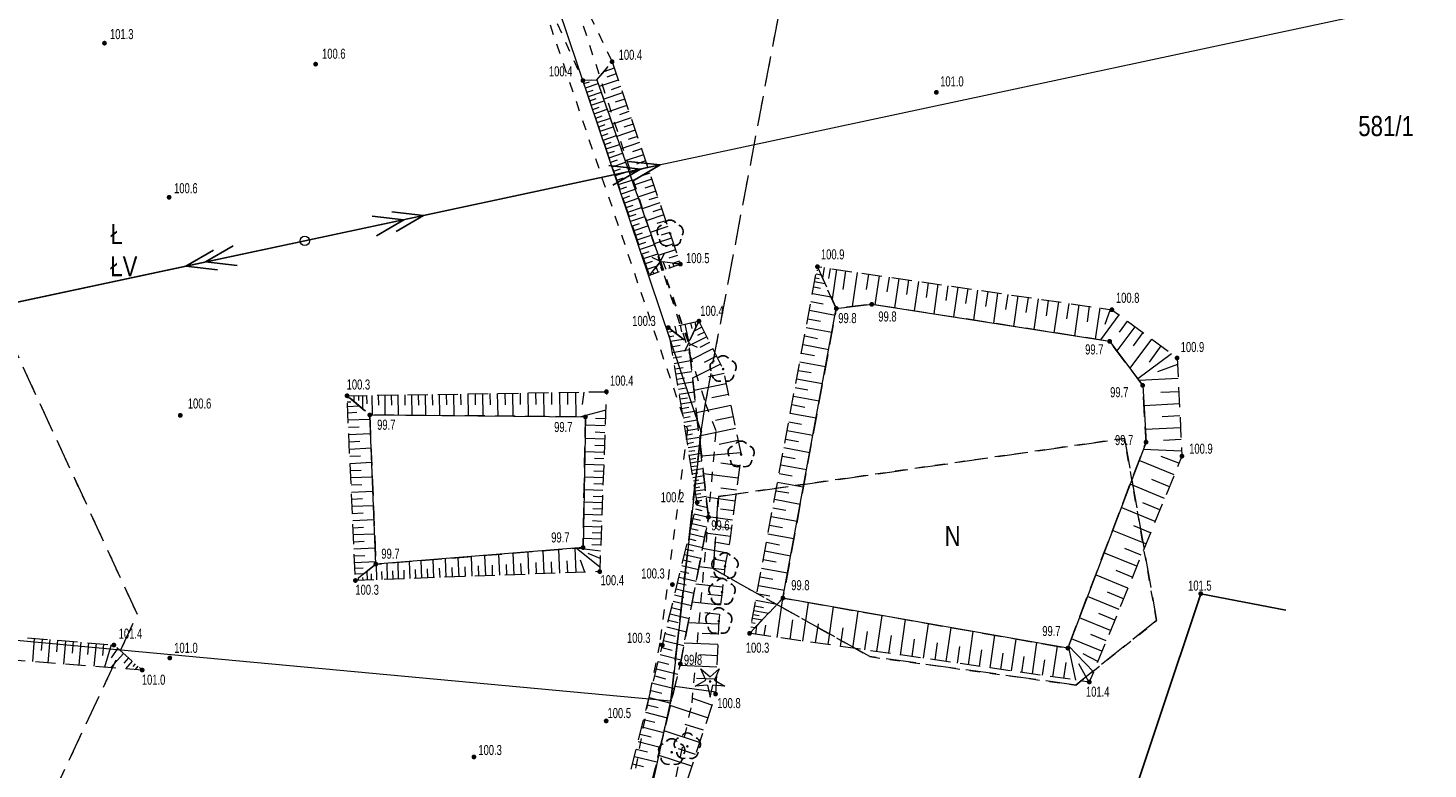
# Model space of a CAD drawing. Header units: inches. Extents: x 6497603 to 6502483, y 5925790 to 5934357.
# Tile 186 of 256: x 6501105 to 6501209, y 5926251 to 5926306. Entities that reach past the tile are written whole.
import ezdxf
from ezdxf.enums import TextEntityAlignment as Align

# ---------------------------------------------------------------- set-up
doc = ezdxf.new("R2010")
doc.units = ezdxf.units.IN
doc.header["$MEASUREMENT"] = 0
for name, pattern in [('0.75_0.75', [1.5, 0.75, -0.75]), ('1.5_0.75', [2.25, 1.5, -0.75]), ('219-1000', [0, 0]), ('egkk-1000', [3, 2.25, -0.75]), ('egug-1000', [1.5, 0.75, -0.75]), ('otkz_1000', [1.4, 0.7, -0.7]), ('suep_sn_1000', [0, 0])]:
    doc.linetypes.add(name, pattern=pattern)
for name, color, linetype in [('000 Inne (niezydentyfikowane)', 7, 'Continuous'), ('203-punkt graniczny', 7, 'Continuous'), ('209-oznaczenie konturu klasyfikacyjnego', 7, 'Continuous'), ('210-oznaczenie konturu użytku gruntowego', 7, 'Continuous'), ('211-numer działki ewidencyjnej', 7, 'Continuous'), ('217-kontur klasyfikacyjny', 7, 'Continuous'), ('218-kontur użytku gruntowego', 7, 'Continuous'), ('219-działka ewidencyjna', 7, 'Continuous'), ('drzewo iglaste', 7, 'Continuous'), ('drzewo liściaste', 7, 'Continuous'), ('inny obiekt związany z wodą', 7, 'Continuous'), ('ogrodzenie trwałe', 7, 'Continuous'), ('pikieta naturalna', 7, 'Continuous'), ('pikieta naturalna-Atr2', 7, 'Continuous'), ('przepust', 7, 'Continuous'), ('przewód elektroenergetyczny średniego napięcia', 7, 'Continuous'), ('rów melioracyjny (poligon)', 7, 'Continuous'), ('skarpa nieumocniona', 7, 'Continuous'), ('słup przewodów napowietrznych', 7, 'Continuous')]:
    doc.layers.add(name, color=color, linetype=linetype)
doc.styles.get("Standard").update_dxf_attribs({"font": 'arial.ttf'})
doc.linetypes.add('902-1000', pattern='A,5,0,[1,ksztalty.shx,S=1,R=0,X=0,Y=0],5', length=10)

# ---------------------------------------------------------------- blocks, each defined once
blk = doc.blocks.new('203')
at = {"linetype": 'Continuous', "lineweight": 0}
h = blk.add_hatch(color=0, dxfattribs=at)
edge = h.paths.add_edge_path()
edge.add_arc((0, 0), 0.09, 0, 360)
blk = doc.blocks.new('OP021')
at = {"linetype": 'Continuous', "lineweight": 13}
h = blk.add_hatch(color=0, dxfattribs=at)
edge = h.paths.add_edge_path()
edge.add_arc((0, 0), 0.1, 0, 360)
at = {"color": 0, "linetype": 'Continuous', "lineweight": -3}
for centre, start, end in [((-0.476, 0.154), 110.388, 213.756), ((0, 0.5), 38.316, 141.684), ((0.476, 0.154), 326.244, 69.612), ((-0.294, -0.404), 182.272, 285.64), ((0.294, -0.404), 254.36, 357.728), ((0.294, -0.404), 254.36, 357.728)]:
    blk.add_arc(centre, 0.5, start, end, dxfattribs=at)
blk = doc.blocks.new('PW01')
at = {"linetype": 'Continuous', "lineweight": 13}
h = blk.add_hatch(color=0, dxfattribs=at)
edge = h.paths.add_edge_path()
edge.add_arc((0, 0), 0.18, 0, 360)
blk = doc.blocks.new('OP011')
at = {"linetype": 'Continuous', "lineweight": 13}
h = blk.add_hatch(color=0, dxfattribs=at)
edge = h.paths.add_edge_path()
edge.add_arc((0, 0), 0.1, 0, 360)
at = {"color": 0, "linetype": 'Continuous', "lineweight": 13}
for p, q in [((-1.099, -0.357), (-0.324, 0.105)), ((-0.324, 0.105), (-0.679, 0.935)), ((-0.679, 0.935), (0, 0.341)), ((0, 0.341), (0.679, 0.935)), ((0.679, 0.935), (0.324, 0.105)), ((0.324, 0.105), (1.099, -0.357)), ((-0.2, -0.275), (-1.099, -0.357)), ((-0.2, -0.275), (0, -1.155)), ((0, -1.155), (0.2, -0.275)), ((1.099, -0.357), (0.2, -0.275))]:
    blk.add_line(p, q, dxfattribs=at)
blk = doc.blocks.new('US15')
at = {"color": 0, "linetype": 'Continuous', "lineweight": 13}
blk.add_circle((0, 0), 0.35, dxfattribs=at)
blk = doc.blocks.new('IB05')
at = {"color": 0, "linetype": 'Continuous', "lineweight": 13}
for q in [(0.495, 0.495), (0.495, -0.495)]:
    blk.add_line((0, 0), q, dxfattribs=at)
blk = doc.blocks.new('SUEP2')
at = {"color": 0, "linetype": 'Continuous'}
for p, q in [((0, 0), (9.04, 0)), ((7.54, 0), (5.29, 0.75)), ((7.54, 0), (5.29, -0.75)), ((9.04, 0), (6.79, 0.75)), ((9.04, 0), (6.79, -0.75)), ((9.04, 0), (27.04, 0)), ((25.54, 0), (23.29, 0.75)), ((25.54, 0), (23.29, -0.75)), ((27.04, 0), (24.79, 0.75)), ((27.04, 0), (24.79, -0.75))]:
    blk.add_line(p, q, dxfattribs=at)

msp = doc.modelspace()

# ---------------------------------------------------------------- linework, layer by layer
at = {"layer": '000 Inne (niezydentyfikowane)', "color": 7, "linetype": 'Continuous', "lineweight": 18, "flags": 128}
for points in [[(6501148.22, 5926302.95), (6501147.44, 5926302.68)], [(6501148.37, 5926302.51), (6501147.66, 5926302.27)], [(6501145.97, 5926301.79), (6501146.39, 5926301.93)], [(6501146.08, 5926301.47), (6501147.03, 5926301.79)], [(6501146.19, 5926301.15), (6501146.66, 5926301.31)], [(6501146.3, 5926300.83), (6501147.25, 5926301.16)], [(6501148.52, 5926302.05), (6501147.11, 5926301.57)], [(6501148.84, 5926301.11), (6501147.44, 5926300.64)], [(6501148.68, 5926301.58), (6501147.98, 5926301.34)], [(6501146.4, 5926300.51), (6501146.88, 5926300.68)], [(6501146.51, 5926300.19), (6501147.48, 5926300.52)], [(6501146.62, 5926299.87), (6501147.11, 5926300.03)], [(6501149.16, 5926300.17), (6501147.76, 5926299.7)], [(6501149, 5926300.64), (6501148.3, 5926300.41)], [(6501146.73, 5926299.55), (6501147.7, 5926299.88)], [(6501146.84, 5926299.22), (6501147.33, 5926299.39)], [(6501146.96, 5926298.9), (6501147.93, 5926299.23)], [(6501149.47, 5926299.25), (6501148.09, 5926298.78)], [(6501149.31, 5926299.71), (6501148.62, 5926299.47)], [(6501147.07, 5926298.57), (6501147.55, 5926298.74)], [(6501147.18, 5926298.25), (6501148.15, 5926298.58)], [(6501147.29, 5926297.92), (6501147.78, 5926298.09)], [(6501149.78, 5926298.32), (6501148.41, 5926297.86)], [(6501149.63, 5926298.78), (6501148.94, 5926298.55)], [(6501147.4, 5926297.59), (6501148.38, 5926297.93)], [(6501147.51, 5926297.27), (6501148, 5926297.43)], [(6501147.63, 5926296.94), (6501148.61, 5926297.27)], [(6501150.09, 5926297.41), (6501148.73, 5926296.94)], [(6501149.94, 5926297.86), (6501149.25, 5926297.63)], [(6501150.25, 5926296.95), (6501149.57, 5926296.72)], [(6501147.74, 5926296.61), (6501148.23, 5926296.78)], [(6501147.85, 5926296.28), (6501148.84, 5926296.62)], [(6501147.96, 5926295.95), (6501148.46, 5926296.12)], [(6501148.08, 5926295.61), (6501149.07, 5926295.95)], [(6501150.4, 5926296.5), (6501149.04, 5926296.04)], [(6501150.55, 5926296.04), (6501149.88, 5926295.81)], [(6501148.19, 5926295.28), (6501148.69, 5926295.45)], [(6501148.31, 5926294.95), (6501149.31, 5926295.29)], [(6501150.71, 5926295.59), (6501149.36, 5926295.14)], [(6501150.86, 5926295.14), (6501150.19, 5926294.92)], [(6501148.42, 5926294.61), (6501148.92, 5926294.78)], [(6501148.53, 5926294.28), (6501149.54, 5926294.62)], [(6501148.65, 5926293.94), (6501149.15, 5926294.11)], [(6501148.76, 5926293.6), (6501149.78, 5926293.95)], [(6501151.01, 5926294.69), (6501149.67, 5926294.24)], [(6501151.31, 5926293.8), (6501149.98, 5926293.35)], [(6501151.16, 5926294.25), (6501150.49, 5926294.02)], [(6501148.88, 5926293.26), (6501149.39, 5926293.44)], [(6501149, 5926292.92), (6501150.01, 5926293.27)], [(6501149.11, 5926292.58), (6501149.62, 5926292.76)], [(6501151.61, 5926292.92), (6501150.29, 5926292.47)], [(6501151.46, 5926293.36), (6501150.8, 5926293.14)], [(6501149.23, 5926292.24), (6501150.25, 5926292.59)], [(6501149.34, 5926291.9), (6501149.86, 5926292.08)], [(6501149.46, 5926291.56), (6501150.49, 5926291.91)], [(6501151.91, 5926292.04), (6501150.6, 5926291.6)], [(6501151.76, 5926292.48), (6501151.1, 5926292.26)], [(6501149.58, 5926291.21), (6501150.09, 5926291.39)], [(6501149.7, 5926290.87), (6501150.73, 5926291.22)], [(6501149.81, 5926290.53), (6501150.33, 5926290.7)], [(6501152.2, 5926291.17), (6501150.9, 5926290.73)], [(6501152.05, 5926291.6), (6501151.4, 5926291.38)], [(6501152.35, 5926290.73), (6501151.7, 5926290.51)], [(6501149.93, 5926290.18), (6501150.97, 5926290.53)], [(6501150.05, 5926289.83), (6501150.57, 5926290.01)], [(6501150.17, 5926289.48), (6501151.21, 5926289.84)], [(6501152.49, 5926290.3), (6501151.2, 5926289.87)], [(6501152.64, 5926289.87), (6501152, 5926289.65)], [(6501150.29, 5926289.13), (6501150.81, 5926289.31)], [(6501150.41, 5926288.78), (6501151.46, 5926289.14)], [(6501150.54, 5926288.41), (6501151.06, 5926288.59)], [(6501152.78, 5926289.44), (6501151.5, 5926289.01)], [(6501152.92, 5926289.01), (6501152.29, 5926288.8)], [(6501153.07, 5926288.59), (6501152.62, 5926288.44)], [(6501150.68, 5926287.99), (6501151.41, 5926288.24)], [(6501150.9, 5926287.54), (6501150.88, 5926287.58)], [(6501151.19, 5926287.65), (6501151.15, 5926287.76)], [(6501151.49, 5926287.76), (6501151.34, 5926288.16)], [(6501151.78, 5926287.87), (6501151.68, 5926288.16)], [(6501152.08, 5926287.98), (6501151.87, 5926288.53)], [(6501152.38, 5926288.09), (6501152.3, 5926288.29)], [(6501152.67, 5926288.2), (6501152.58, 5926288.44)], [(6501163.24, 5926287.65), (6501163.61, 5926287.58)], [(6501163.29, 5926287.93), (6501163.38, 5926287.92)], [(6501163.83, 5926288.11), (6501163.72, 5926287.33)], [(6501164.28, 5926288.04), (6501164.17, 5926287.31)], [(6501164.75, 5926287.97), (6501164.43, 5926285.76)], [(6501165.43, 5926287.88), (6501165.22, 5926286.49)], [(6501166.29, 5926287.75), (6501165.92, 5926285.21)], [(6501167.14, 5926287.63), (6501166.97, 5926286.47)], [(6501163.06, 5926286.68), (6501163.58, 5926286.59)], [(6501163.13, 5926287.07), (6501163.9, 5926286.93)], [(6501163.19, 5926287.36), (6501163.47, 5926287.3)], [(6501167.93, 5926287.51), (6501167.61, 5926285.34)], [(6501168.67, 5926287.4), (6501168.51, 5926286.32)], [(6501169.4, 5926287.3), (6501169.08, 5926285.12)], [(6501170.12, 5926287.19), (6501169.96, 5926286.1)], [(6501170.85, 5926287.08), (6501170.53, 5926284.89)], [(6501171.58, 5926286.98), (6501171.42, 5926285.88)], [(6501172.31, 5926286.87), (6501171.99, 5926284.66)], [(6501173.05, 5926286.76), (6501172.89, 5926285.66)], [(6501173.78, 5926286.65), (6501173.46, 5926284.44)], [(6501174.52, 5926286.55), (6501174.36, 5926285.43)], [(6501162.86, 5926285.58), (6501163.76, 5926285.41)], [(6501162.97, 5926286.19), (6501164.35, 5926285.93)], [(6501175.26, 5926286.44), (6501174.94, 5926284.21)], [(6501176.01, 5926286.33), (6501175.84, 5926285.21)], [(6501176.75, 5926286.22), (6501176.43, 5926283.97)], [(6501177.5, 5926286.11), (6501177.34, 5926284.99)], [(6501178.25, 5926286), (6501177.92, 5926283.74)], [(6501179.01, 5926285.89), (6501178.84, 5926284.76)], [(6501179.76, 5926285.78), (6501179.43, 5926283.51)], [(6501180.52, 5926285.67), (6501180.35, 5926284.53)], [(6501181.28, 5926285.56), (6501180.94, 5926283.27)], [(6501182.04, 5926285.45), (6501181.87, 5926284.3)], [(6501162.74, 5926284.94), (6501164.65, 5926284.58)], [(6501182.8, 5926285.34), (6501182.47, 5926283.04)], [(6501183.57, 5926285.23), (6501183.4, 5926284.07)], [(6501184.34, 5926285.11), (6501184, 5926282.8)], [(6501185.77, 5926284.59), (6501184.4, 5926282.74)], [(6501185.11, 5926285), (6501184.72, 5926283.87)], [(6501152.29, 5926283.33), (6501152.59, 5926283.38)], [(6501152.73, 5926283.75), (6501152.85, 5926283.19)], [(6501153.12, 5926283.83), (6501153.22, 5926283.33)], [(6501153.47, 5926283.91), (6501153.76, 5926282.52)], [(6501153.9, 5926284), (6501153.99, 5926283.59)], [(6501154.75, 5926283.68), (6501154.17, 5926283.39)], [(6501154.21, 5926284.07), (6501154.3, 5926283.66)], [(6501162.5, 5926283.66), (6501164.42, 5926283.31)], [(6501162.62, 5926284.3), (6501163.58, 5926284.12)], [(6501186.96, 5926283.71), (6501185.62, 5926281.91)], [(6501186.39, 5926284.13), (6501185.79, 5926283.31)], [(6501152.35, 5926282.99), (6501152.66, 5926283.04)], [(6501152.41, 5926282.65), (6501153.35, 5926282.8)], [(6501152.48, 5926282.22), (6501153.12, 5926282.33)], [(6501155.11, 5926282.97), (6501153.77, 5926282.29)], [(6501154.93, 5926283.32), (6501154.41, 5926283.05)], [(6501155.32, 5926282.54), (6501154.58, 5926282.17)], [(6501162.27, 5926282.39), (6501164.18, 5926282.03)], [(6501162.39, 5926283.03), (6501163.34, 5926282.85)], [(6501188.2, 5926282.8), (6501186.59, 5926280.62)], [(6501187.55, 5926283.28), (6501186.82, 5926282.28)], [(6501152.55, 5926281.8), (6501153.81, 5926282.01)], [(6501152.61, 5926281.39), (6501153.23, 5926281.49)], [(6501155.56, 5926282.07), (6501153.9, 5926281.23)], [(6501155.83, 5926281.53), (6501154.9, 5926281.06)], [(6501162.15, 5926281.75), (6501163.11, 5926281.57)], [(6501189.68, 5926281.7), (6501187.18, 5926279.83)], [(6501188.9, 5926282.28), (6501188.02, 5926281.08)], [(6501152.68, 5926280.99), (6501153.9, 5926281.19)], [(6501152.75, 5926280.59), (6501153.35, 5926280.69)], [(6501152.81, 5926280.2), (6501153.99, 5926280.39)], [(6501156.13, 5926280.93), (6501154.05, 5926279.88)], [(6501161.91, 5926280.47), (6501162.87, 5926280.3)], [(6501162.03, 5926281.11), (6501163.94, 5926280.76)], [(6501190.12, 5926280.9), (6501188.65, 5926280.36)], [(6501152.87, 5926279.81), (6501153.45, 5926279.91)], [(6501152.94, 5926279.44), (6501154.08, 5926279.62)], [(6501156.55, 5926279.47), (6501154.15, 5926278.96)], [(6501156.39, 5926280.23), (6501155.23, 5926279.99)], [(6501161.68, 5926279.2), (6501162.63, 5926279.02)], [(6501161.79, 5926279.84), (6501163.71, 5926279.48)], [(6501190.18, 5926279.86), (6501187.26, 5926279.72)], [(6501128.35, 5926278.46), (6501128.48, 5926278.46)], [(6501128.84, 5926278.59), (6501128.85, 5926278.15)], [(6501129.2, 5926278.59), (6501129.2, 5926278.22)], [(6501129.48, 5926278.6), (6501129.49, 5926277.61)], [(6501129.79, 5926278.6), (6501129.8, 5926277.97)], [(6501130.19, 5926278.61), (6501130.21, 5926277.15)], [(6501130.65, 5926278.62), (6501130.67, 5926277.88)], [(6501131.14, 5926278.62), (6501131.16, 5926277.14)], [(6501131.63, 5926278.63), (6501131.64, 5926277.88)], [(6501132.13, 5926278.64), (6501132.15, 5926277.13)], [(6501132.63, 5926278.65), (6501132.64, 5926277.89)], [(6501133.13, 5926278.65), (6501133.16, 5926277.12)], [(6501133.64, 5926278.66), (6501133.65, 5926277.89)], [(6501134.16, 5926278.67), (6501134.18, 5926277.11)], [(6501134.67, 5926278.68), (6501134.69, 5926277.89)], [(6501135.2, 5926278.69), (6501135.22, 5926277.1)], [(6501135.72, 5926278.69), (6501135.73, 5926277.9)], [(6501136.25, 5926278.7), (6501136.28, 5926277.1)], [(6501136.79, 5926278.71), (6501136.8, 5926277.9)], [(6501137.32, 5926278.72), (6501137.35, 5926277.09)], [(6501137.87, 5926278.73), (6501137.88, 5926277.9)], [(6501138.41, 5926278.74), (6501138.44, 5926277.08)], [(6501138.97, 5926278.75), (6501138.98, 5926277.91)], [(6501139.52, 5926278.75), (6501139.55, 5926277.07)], [(6501140.08, 5926278.76), (6501140.1, 5926277.91)], [(6501140.65, 5926278.77), (6501140.68, 5926277.06)], [(6501141.22, 5926278.78), (6501141.23, 5926277.92)], [(6501141.79, 5926278.79), (6501141.82, 5926277.05)], [(6501142.37, 5926278.8), (6501142.39, 5926277.92)], [(6501142.96, 5926278.81), (6501142.98, 5926277.04)], [(6501143.54, 5926278.82), (6501143.56, 5926277.92)], [(6501144.14, 5926278.83), (6501144.17, 5926277.03)], [(6501144.74, 5926278.83), (6501144.75, 5926277.93)], [(6501145.34, 5926278.84), (6501145.37, 5926277.02)], [(6501145.95, 5926278.85), (6501145.84, 5926277.93)], [(6501153, 5926279.06), (6501153.56, 5926279.16)], [(6501153.06, 5926278.7), (6501154.16, 5926278.88)], [(6501153.12, 5926278.34), (6501153.66, 5926278.43)], [(6501153.18, 5926277.98), (6501154.25, 5926278.16)], [(6501156.72, 5926278.68), (6501155.48, 5926278.42)], [(6501161.56, 5926278.56), (6501163.47, 5926278.2)], [(6501190.22, 5926278.87), (6501188.9, 5926278.81)], [(6501128.36, 5926278.12), (6501128.61, 5926278.13)], [(6501128.38, 5926277.79), (6501129.23, 5926277.83)], [(6501128.4, 5926277.32), (6501129.08, 5926277.35)], [(6501147.59, 5926277.5), (6501145.73, 5926277.01)], [(6501153.23, 5926277.63), (6501153.76, 5926277.72)], [(6501153.29, 5926277.29), (6501154.33, 5926277.46)], [(6501156.89, 5926277.86), (6501154.34, 5926277.32)], [(6501161.32, 5926277.28), (6501163.24, 5926276.93)], [(6501161.44, 5926277.92), (6501162.4, 5926277.74)], [(6501190.27, 5926277.97), (6501187.63, 5926277.84)], [(6501128.42, 5926276.78), (6501130.04, 5926276.85)], [(6501128.45, 5926276.24), (6501129.25, 5926276.27)], [(6501147.54, 5926276.34), (6501146.07, 5926276.39)], [(6501147.56, 5926276.87), (6501146.82, 5926276.89)], [(6501153.35, 5926276.95), (6501153.86, 5926277.04)], [(6501153.4, 5926276.62), (6501154.4, 5926276.79)], [(6501153.46, 5926276.3), (6501153.95, 5926276.38)], [(6501153.51, 5926275.97), (6501154.48, 5926276.14)], [(6501157.25, 5926276.15), (6501154.54, 5926275.58)], [(6501157.07, 5926277.02), (6501155.75, 5926276.74)], [(6501161.2, 5926276.64), (6501162.16, 5926276.47)], [(6501190.36, 5926276.2), (6501187.73, 5926276.07)], [(6501190.31, 5926277.08), (6501189, 5926277.01)], [(6501128.47, 5926275.7), (6501130.09, 5926275.77)], [(6501128.49, 5926275.16), (6501129.3, 5926275.2)], [(6501147.51, 5926275.34), (6501146.05, 5926275.4)], [(6501147.53, 5926275.83), (6501146.79, 5926275.86)], [(6501153.56, 5926275.66), (6501154.04, 5926275.74)], [(6501153.61, 5926275.35), (6501154.55, 5926275.5)], [(6501153.66, 5926275.04), (6501154.12, 5926275.12)], [(6501157.44, 5926275.26), (6501156.04, 5926274.96)], [(6501160.97, 5926275.36), (6501161.93, 5926275.19)], [(6501161.09, 5926276), (6501163, 5926275.65)], [(6501190.4, 5926275.32), (6501189.09, 5926275.26)], [(6501128.52, 5926274.62), (6501130.13, 5926274.7)], [(6501128.54, 5926274.09), (6501129.35, 5926274.12)], [(6501147.47, 5926274.37), (6501146.03, 5926274.42)], [(6501147.49, 5926274.85), (6501146.77, 5926274.88)], [(6501153.71, 5926274.74), (6501154.62, 5926274.89)], [(6501153.76, 5926274.45), (6501154.21, 5926274.52)], [(6501153.81, 5926274.16), (6501154.69, 5926274.3)], [(6501157.63, 5926274.34), (6501154.71, 5926274.09)], [(6501160.73, 5926274.08), (6501161.69, 5926273.91)], [(6501160.85, 5926274.72), (6501162.77, 5926274.37)], [(6501190.44, 5926274.45), (6501187.58, 5926274.58)], [(6501190.24, 5926273.56), (6501188.91, 5926274.07)], [(6501128.57, 5926273.55), (6501130.17, 5926273.63)], [(6501128.59, 5926273.02), (6501129.39, 5926273.05)], [(6501147.44, 5926273.41), (6501146.01, 5926273.46)], [(6501147.42, 5926272.94), (6501146.71, 5926272.96)], [(6501147.45, 5926273.89), (6501146.74, 5926273.92)], [(6501153.86, 5926273.87), (6501154.29, 5926273.94)], [(6501153.9, 5926273.59), (6501154.75, 5926273.73)], [(6501153.95, 5926273.31), (6501154.37, 5926273.38)], [(6501153.99, 5926273.04), (6501154.82, 5926273.18)], [(6501157.55, 5926273.38), (6501156.15, 5926273.56)], [(6501160.61, 5926273.44), (6501162.53, 5926273.09)], [(6501189.88, 5926272.69), (6501187.27, 5926273.76)], [(6501128.62, 5926272.49), (6501130.22, 5926272.56)], [(6501128.64, 5926271.95), (6501129.44, 5926271.99)], [(6501147.4, 5926272.47), (6501146, 5926272.52)], [(6501147.38, 5926272), (6501146.69, 5926272.02)], [(6501154.04, 5926272.77), (6501154.44, 5926272.84)], [(6501154.08, 5926272.51), (6501154.88, 5926272.64)], [(6501154.13, 5926272.25), (6501154.52, 5926272.32)], [(6501154.17, 5926272), (6501154.94, 5926272.12)], [(6501157.43, 5926272.44), (6501154.86, 5926272.77)], [(6501160.37, 5926272.16), (6501162.29, 5926271.81)], [(6501160.49, 5926272.8), (6501161.45, 5926272.63)], [(6501189.17, 5926270.95), (6501186.6, 5926272)], [(6501189.53, 5926271.81), (6501188.23, 5926272.34)], [(6501128.66, 5926271.42), (6501130.26, 5926271.49)], [(6501128.69, 5926270.89), (6501129.48, 5926270.93)], [(6501147.37, 5926271.53), (6501145.98, 5926271.58)], [(6501147.35, 5926271.07), (6501146.66, 5926271.09)], [(6501154.21, 5926271.74), (6501154.59, 5926271.81)], [(6501154.25, 5926271.5), (6501154.99, 5926271.62)], [(6501154.29, 5926271.25), (6501154.66, 5926271.31)], [(6501154.33, 5926271), (6501155.05, 5926271.12)], [(6501157.21, 5926270.75), (6501155.06, 5926271.03)], [(6501157.32, 5926271.56), (6501156.14, 5926271.71)], [(6501160.14, 5926270.88), (6501162.06, 5926270.53)], [(6501160.26, 5926271.52), (6501161.22, 5926271.35)], [(6501128.71, 5926270.36), (6501130.3, 5926270.43)], [(6501128.73, 5926269.83), (6501129.53, 5926269.87)], [(6501147.33, 5926270.61), (6501145.96, 5926270.66)], [(6501147.31, 5926270.15), (6501146.63, 5926270.18)], [(6501154.27, 5926270.16), (6501154.73, 5926270.05)], [(6501154.35, 5926270.47), (6501155.15, 5926270.28)], [(6501154.37, 5926270.75), (6501154.73, 5926270.81)], [(6501157.11, 5926270.01), (6501156.13, 5926270.14)], [(6501160.02, 5926270.24), (6501160.98, 5926270.06)], [(6501188.47, 5926269.24), (6501185.94, 5926270.27)], [(6501188.82, 5926270.09), (6501187.55, 5926270.61)], [(6501128.76, 5926269.3), (6501130.35, 5926269.37)], [(6501128.78, 5926268.77), (6501129.57, 5926268.81)], [(6501147.26, 5926268.8), (6501145.93, 5926268.85)], [(6501147.3, 5926269.7), (6501145.95, 5926269.75)], [(6501147.28, 5926269.24), (6501146.61, 5926269.27)], [(6501154.01, 5926269.09), (6501155.09, 5926268.82)], [(6501154.1, 5926269.45), (6501154.63, 5926269.32)], [(6501154.18, 5926269.81), (6501155.23, 5926269.55)], [(6501157.03, 5926269.34), (6501155.23, 5926269.57)], [(6501156.95, 5926268.72), (6501156.03, 5926268.84)], [(6501159.78, 5926268.96), (6501160.74, 5926268.78)], [(6501159.9, 5926269.6), (6501161.82, 5926269.25)], [(6501188.12, 5926268.39), (6501186.87, 5926268.91)], [(6501128.81, 5926268.25), (6501130.39, 5926268.32)], [(6501128.83, 5926267.72), (6501129.62, 5926267.76)], [(6501147.23, 5926267.91), (6501145.91, 5926267.96)], [(6501147.25, 5926268.35), (6501146.58, 5926268.38)], [(6501153.73, 5926267.96), (6501154.3, 5926267.82)], [(6501153.83, 5926268.34), (6501154.95, 5926268.07)], [(6501153.92, 5926268.72), (6501154.47, 5926268.58)], [(6501156.87, 5926268.11), (6501155, 5926268.35)], [(6501159.66, 5926268.32), (6501161.59, 5926267.96)], [(6501187.78, 5926267.56), (6501185.3, 5926268.57)], [(6501128.85, 5926267.2), (6501130.43, 5926267.27)], [(6501128.88, 5926266.68), (6501129.66, 5926266.71)], [(6501138.66, 5926265.19), (6501138.6, 5926266.71)], [(6501139.7, 5926265.23), (6501139.64, 5926266.79)], [(6501140.77, 5926265.27), (6501140.71, 5926266.88)], [(6501141.87, 5926265.31), (6501141.81, 5926266.96)], [(6501143, 5926265.35), (6501142.94, 5926267.05)], [(6501144.17, 5926265.39), (6501144.1, 5926267.15)], [(6501145.38, 5926265.44), (6501145.32, 5926267.24)], [(6501147.2, 5926267.03), (6501145.39, 5926267.25)], [(6501147.15, 5926265.84), (6501145.39, 5926267.25)], [(6501147.18, 5926266.47), (6501146.28, 5926266.86)], [(6501147.21, 5926267.47), (6501146.56, 5926267.49)], [(6501153.45, 5926266.78), (6501154.64, 5926266.49)], [(6501153.54, 5926267.18), (6501154.13, 5926267.04)], [(6501153.64, 5926267.57), (6501154.8, 5926267.29)], [(6501156.64, 5926266.87), (6501154.78, 5926267.22)], [(6501156.76, 5926267.49), (6501155.83, 5926267.67)], [(6501159.42, 5926267.04), (6501161.35, 5926266.68)], [(6501159.54, 5926267.68), (6501160.51, 5926267.5)], [(6501187.1, 5926265.9), (6501184.66, 5926266.9)], [(6501187.44, 5926266.73), (6501186.21, 5926267.23)], [(6501128.9, 5926266.18), (6501130.47, 5926266.25)], [(6501128.92, 5926265.76), (6501129.55, 5926265.79)], [(6501130.56, 5926264.9), (6501130.52, 5926266.06)], [(6501131.36, 5926264.93), (6501131.32, 5926266.13)], [(6501132.18, 5926264.96), (6501132.14, 5926266.19)], [(6501133.03, 5926264.99), (6501132.98, 5926266.26)], [(6501133.46, 5926265), (6501133.44, 5926265.65)], [(6501133.9, 5926265.02), (6501133.85, 5926266.33)], [(6501134.35, 5926265.04), (6501134.32, 5926265.7)], [(6501134.8, 5926265.05), (6501134.75, 5926266.4)], [(6501135.26, 5926265.07), (6501135.23, 5926265.75)], [(6501135.72, 5926265.09), (6501135.67, 5926266.47)], [(6501136.19, 5926265.1), (6501136.17, 5926265.81)], [(6501136.67, 5926265.12), (6501136.62, 5926266.55)], [(6501137.16, 5926265.14), (6501137.13, 5926265.86)], [(6501137.65, 5926265.16), (6501137.6, 5926266.63)], [(6501138.15, 5926265.17), (6501138.12, 5926265.92)], [(6501139.17, 5926265.21), (6501139.15, 5926265.98)], [(6501140.23, 5926265.25), (6501140.2, 5926266.04)], [(6501141.31, 5926265.29), (6501141.28, 5926266.1)], [(6501142.43, 5926265.33), (6501142.4, 5926266.17)], [(6501143.58, 5926265.37), (6501143.55, 5926266.24)], [(6501144.77, 5926265.41), (6501144.73, 5926266.3)], [(6501146.04, 5926265.46), (6501145.72, 5926266.35)], [(6501153.24, 5926265.95), (6501154.48, 5926265.65)], [(6501153.35, 5926266.37), (6501153.95, 5926266.22)], [(6501156.43, 5926265.63), (6501154.52, 5926265.85)], [(6501156.53, 5926266.26), (6501155.6, 5926266.43)], [(6501159.19, 5926265.75), (6501161.11, 5926265.4)], [(6501159.31, 5926266.4), (6501160.27, 5926266.22)], [(6501128.94, 5926265.34), (6501129.62, 5926265.37)], [(6501129.2, 5926264.85), (6501129.2, 5926265.03)], [(6501129.53, 5926264.86), (6501129.52, 5926265.07)], [(6501129.85, 5926264.87), (6501129.83, 5926265.53)], [(6501130.17, 5926264.88), (6501130.16, 5926265.34)], [(6501130.96, 5926264.91), (6501130.94, 5926265.5)], [(6501131.77, 5926264.94), (6501131.75, 5926265.55)], [(6501132.6, 5926264.97), (6501132.58, 5926265.6)], [(6501152.93, 5926264.67), (6501153.58, 5926264.51)], [(6501153.04, 5926265.1), (6501154.32, 5926264.79)], [(6501153.14, 5926265.53), (6501153.77, 5926265.38)], [(6501156.36, 5926265), (6501155.38, 5926265.11)], [(6501159.07, 5926265.11), (6501160.03, 5926264.94)], [(6501186.44, 5926264.28), (6501184.04, 5926265.26)], [(6501186.77, 5926265.09), (6501185.56, 5926265.58)], [(6501152.71, 5926263.77), (6501153.39, 5926263.61)], [(6501152.82, 5926264.22), (6501154.15, 5926263.9)], [(6501156.28, 5926264.35), (6501154.28, 5926264.58)], [(6501156.21, 5926263.69), (6501155.18, 5926263.8)], [(6501158.84, 5926263.88), (6501159.8, 5926263.7)], [(6501158.95, 5926264.48), (6501160.88, 5926264.12)], [(6501185.78, 5926262.69), (6501183.43, 5926263.65)], [(6501186.11, 5926263.48), (6501184.92, 5926263.97)], [(6501152.49, 5926262.84), (6501153.18, 5926262.67)], [(6501152.6, 5926263.31), (6501153.97, 5926262.98)], [(6501156.13, 5926263.01), (6501154.02, 5926263.24)], [(6501158.6, 5926262.61), (6501159.7, 5926262.41)], [(6501158.67, 5926262.96), (6501159.33, 5926262.84)], [(6501158.75, 5926263.38), (6501160.34, 5926263.08)], [(6501160.35, 5926260.61), (6501160.77, 5926263.54)], [(6501162.26, 5926260.34), (6501162.67, 5926263.21)], [(6501164.14, 5926260.07), (6501164.54, 5926262.88)], [(6501165.97, 5926259.81), (6501166.36, 5926262.56)], [(6501152.25, 5926261.88), (6501152.97, 5926261.71)], [(6501152.37, 5926262.37), (6501153.79, 5926262.02)], [(6501155.99, 5926261.59), (6501153.73, 5926261.69)], [(6501156.05, 5926262.31), (6501154.97, 5926262.43)], [(6501158.44, 5926261.73), (6501158.7, 5926261.68)], [(6501158.5, 5926262.05), (6501159.24, 5926261.92)], [(6501158.55, 5926262.32), (6501159, 5926262.23)], [(6501158.75, 5926260.84), (6501158.84, 5926261.5)], [(6501159.38, 5926260.75), (6501159.49, 5926261.53)], [(6501161.31, 5926260.48), (6501161.52, 5926261.92)], [(6501163.2, 5926260.21), (6501163.41, 5926261.62)], [(6501167.77, 5926259.55), (6501168.15, 5926262.24)], [(6501169.52, 5926259.3), (6501169.9, 5926261.93)], [(6501171.24, 5926259.06), (6501171.61, 5926261.63)], [(6501185.14, 5926261.12), (6501182.83, 5926262.07)], [(6501185.46, 5926261.9), (6501184.29, 5926262.38)], [(6501105.07, 5926260.54), (6501104.93, 5926258.81)], [(6501105.65, 5926260.49), (6501105.58, 5926259.63)], [(6501106.23, 5926260.45), (6501106.08, 5926258.72)], [(6501152.01, 5926260.89), (6501152.76, 5926260.71)], [(6501152.13, 5926261.39), (6501153.6, 5926261.03)], [(6501155.96, 5926260.85), (6501154.77, 5926260.9)], [(6501158.38, 5926261.4), (6501158.7, 5926261.34)], [(6501158.43, 5926260.89), (6501158.44, 5926260.99)], [(6501165.06, 5926259.94), (6501165.26, 5926261.33)], [(6501166.87, 5926259.68), (6501167.07, 5926261.04)], [(6501168.65, 5926259.43), (6501168.84, 5926260.76)], [(6501170.39, 5926259.18), (6501170.57, 5926260.48)], [(6501172.93, 5926258.81), (6501173.29, 5926261.34)], [(6501174.58, 5926258.58), (6501174.93, 5926261.05)], [(6501176.2, 5926258.35), (6501176.54, 5926260.77)], [(6501177.78, 5926258.12), (6501178.12, 5926260.49)], [(6501184.51, 5926259.58), (6501182.24, 5926260.51)], [(6501184.82, 5926260.35), (6501183.68, 5926260.82)], [(6501106.8, 5926260.4), (6501106.73, 5926259.54)], [(6501107.38, 5926260.35), (6501107.23, 5926258.63)], [(6501107.95, 5926260.3), (6501107.88, 5926259.44)], [(6501108.52, 5926260.25), (6501108.38, 5926258.54)], [(6501109.09, 5926260.2), (6501109.02, 5926259.35)], [(6501109.66, 5926260.15), (6501109.51, 5926258.46)], [(6501110.22, 5926260.11), (6501110.15, 5926259.26)], [(6501110.79, 5926260.06), (6501110.29, 5926258.4)], [(6501111.7, 5926259.42), (6501110.77, 5926258.36)], [(6501111.27, 5926259.79), (6501110.78, 5926259.1)], [(6501151.76, 5926259.87), (6501152.53, 5926259.67)], [(6501151.89, 5926260.38), (6501153.4, 5926260.01)], [(6501155.92, 5926260.07), (6501153.43, 5926260.18)], [(6501172.09, 5926258.93), (6501172.27, 5926260.21)], [(6501173.76, 5926258.69), (6501173.94, 5926259.94)], [(6501175.39, 5926258.46), (6501175.57, 5926259.68)], [(6501176.99, 5926258.23), (6501177.16, 5926259.43)], [(6501179.33, 5926257.9), (6501179.66, 5926260.22)], [(6501180.86, 5926257.68), (6501181.19, 5926259.95)], [(6501183.89, 5926258.06), (6501182.03, 5926259.98)], [(6501182.56, 5926257.43), (6501182.03, 5926259.98)], [(6501184.2, 5926258.82), (6501183.12, 5926259.4)], [(6501112.07, 5926259.09), (6501111.73, 5926258.7)], [(6501112.36, 5926258.84), (6501111.86, 5926258.28)], [(6501112.57, 5926258.65), (6501112.39, 5926258.45)], [(6501112.78, 5926258.46), (6501112.57, 5926258.22)], [(6501151.49, 5926258.81), (6501152.29, 5926258.61)], [(6501151.63, 5926259.34), (6501153.2, 5926258.95)], [(6501155.85, 5926258.4), (6501153.11, 5926258.52)], [(6501155.89, 5926259.25), (6501154.58, 5926259.31)], [(6501178.56, 5926258.01), (6501178.72, 5926259.18)], [(6501180.09, 5926257.79), (6501180.26, 5926258.94)], [(6501181.67, 5926257.56), (6501181.84, 5926258.74)], [(6501183.53, 5926257.3), (6501182.78, 5926258.64)], [(6501112.99, 5926258.28), (6501112.96, 5926258.23)], [(6501151.23, 5926257.74), (6501152.03, 5926257.54)], [(6501151.36, 5926258.28), (6501152.96, 5926257.88)], [(6501155.81, 5926257.5), (6501154.35, 5926257.56)], [(6501150.96, 5926256.67), (6501151.76, 5926256.47)], [(6501151.09, 5926257.21), (6501152.7, 5926256.8)], [(6501155.77, 5926256.54), (6501152.73, 5926256.96)], [(6501150.68, 5926255.59), (6501151.49, 5926255.39)], [(6501150.82, 5926256.13), (6501152.44, 5926255.73)], [(6501155.17, 5926254.63), (6501152.39, 5926255.55)], [(6501155.49, 5926255.58), (6501154.06, 5926256.06)], [(6501150.41, 5926254.51), (6501151.23, 5926254.3)], [(6501150.55, 5926255.05), (6501152.17, 5926254.64)], [(6501150.14, 5926253.41), (6501150.96, 5926253.21)], [(6501150.27, 5926253.96), (6501151.91, 5926253.55)], [(6501154.56, 5926252.79), (6501151.93, 5926253.66)], [(6501154.87, 5926253.7), (6501153.51, 5926254.14)], [(6501149.86, 5926252.31), (6501150.69, 5926252.11)], [(6501150, 5926252.86), (6501151.64, 5926252.45)], [(6501154.27, 5926251.9), (6501152.99, 5926252.33)], [(6501149.58, 5926251.21), (6501150.41, 5926251)], [(6501149.72, 5926251.76), (6501151.38, 5926251.35)], [(6501153.99, 5926251.04), (6501151.5, 5926251.86)]]:
    msp.add_lwpolyline(points, dxfattribs=at)
at = {"layer": '217-kontur klasyfikacyjny', "color": 3, "linetype": 'egkk-1000', "lineweight": 18, "flags": 128}
for points in [[(6501155.01, 5926278.02), (6501170.03, 5926357.62)], [(6501112.74, 5926262.31), (6501097.83, 5926294.6)], [(6501154.68, 5926275.93), (6501155.01, 5926278.02)], [(6501152.43, 5926255.9), (6501154.68, 5926275.93)], [(6501155.97, 5926271.08), (6501186.19, 5926275.41)], [(6501186.19, 5926275.41), (6501188.57, 5926261.86)], [(6501155.6, 5926265.7), (6501155.97, 5926271.08)], [(6501167.24, 5926259.18), (6501155.6, 5926265.7)], [(6501103.84, 5926243.33), (6501112.74, 5926262.31)], [(6501188.57, 5926261.86), (6501182.56, 5926257.07)], [(6501182.56, 5926257.07), (6501167.24, 5926259.18)], [(6501147.07, 5926231.29), (6501152.43, 5926255.9)]]:
    msp.add_lwpolyline(points, dxfattribs=at)
at = {"layer": '218-kontur użytku gruntowego', "color": 3, "linetype": 'egug-1000', "lineweight": 18, "flags": 128}
for points in [[(6501155.01, 5926278.02), (6501170.03, 5926357.62)], [(6501130.65, 5926353.17), (6501155.01, 5926278.02)], [(6501139.1, 5926318.94), (6501153.67, 5926276.08)], [(6501112.74, 5926262.31), (6501097.83, 5926294.6)], [(6501155.81, 5926275.97), (6501155.01, 5926278.02)], [(6501153.67, 5926276.08), (6501151.61, 5926260.2)], [(6501154.01, 5926255.74), (6501155.81, 5926275.97)], [(6501186.19, 5926275.41), (6501155.97, 5926271.08)], [(6501188.57, 5926261.86), (6501186.19, 5926275.41)], [(6501155.97, 5926271.08), (6501155.6, 5926265.7)], [(6501155.6, 5926265.7), (6501167.24, 5926259.18)], [(6501103.84, 5926243.33), (6501112.74, 5926262.31)], [(6501182.56, 5926257.07), (6501188.57, 5926261.86)], [(6501151.61, 5926260.2), (6501150.77, 5926256.04)], [(6501167.24, 5926259.18), (6501182.56, 5926257.07)], [(6501150.77, 5926256.04), (6501146.18, 5926231.41)], [(6501148.71, 5926231.19), (6501154.01, 5926255.74)]]:
    msp.add_lwpolyline(points, dxfattribs=at)
at = {"layer": '219-działka ewidencyjna', "color": 3, "linetype": '219-1000', "lineweight": 18, "flags": 128}
for points in [[(6501154.68, 5926275.93), (6501140.24, 5926318.82)], [(6501154.68, 5926275.93), (6501152.43, 5926255.9)], [(6501091.7, 5926261.52), (6501152.43, 5926255.9)], [(6501147.07, 5926231.29), (6501152.43, 5926255.9)]]:
    msp.add_lwpolyline(points, dxfattribs=at)
at = {"layer": 'inny obiekt związany z wodą', "color": 7, "linetype": 'Continuous', "lineweight": 18, "flags": 128}
for points in [[(6501160.77, 5926263.54), (6501164.74, 5926285.07), (6501167.38, 5926285.38), (6501185.08, 5926282.63), (6501187.54, 5926279.35), (6501187.79, 5926275.13), (6501181.97, 5926259.81)], [(6501130.48, 5926266.06), (6501130.03, 5926277.15), (6501146.08, 5926277.01), (6501145.9, 5926267.29)]]:
    msp.add_lwpolyline(points, close=True, dxfattribs=at)
at = {"layer": 'ogrodzenie trwałe', "color": 7, "linetype": '902-1000', "lineweight": 25, "flags": 128}
msp.add_lwpolyline([(6501198.2, 5926262.64), (6501191.86, 5926263.86), (6501185.61, 5926245.17), (6501178.82, 5926227.76), (6501149.9, 5926231.17), (6501149.91, 5926229.81)], dxfattribs=at)
at = {"layer": 'przepust', "color": 7, "linetype": 'otkz_1000', "lineweight": 25, "flags": 128}
msp.add_lwpolyline([(6501151.66, 5926288.56), (6501153.75, 5926282.5)], dxfattribs=at)
at = {"layer": 'przewód elektroenergetyczny średniego napięcia', "color": 1, "linetype": 'suep_sn_1000', "lineweight": 18, "flags": 128}
for points in [[(6501259.48, 5926318.77), (6501125.19, 5926290.1)], [(6501075.23, 5926279.45), (6501125.19, 5926290.1)], [(6501125.19, 5926290.1), (6501075.23, 5926279.45)]]:
    msp.add_lwpolyline(points, dxfattribs=at)
at = {"layer": 'rów melioracyjny (poligon)', "color": 7, "linetype": '0.75_0.75', "lineweight": 18, "flags": 128}
msp.add_lwpolyline([(6501259.11, 5926389.23), (6501227.36, 5926377.18), (6501174.08, 5926357.25), (6501130.66, 5926352.71), (6501143.77, 5926312.33), (6501148.06, 5926303.42), (6501146.93, 5926302.08), (6501145.89, 5926302.02), (6501141.42, 5926312.02), (6501133.06, 5926335.75), (6501124.91, 5926355.52), (6501173.51, 5926361.17), (6501233.98, 5926383.68), (6501259.57, 5926393.28)], close=True, dxfattribs=at)
at = {"layer": 'skarpa nieumocniona', "color": 7, "linetype": '1.5_0.75', "lineweight": 18, "flags": 128}
for points in [[(6501148.06, 5926303.42), (6501152.38, 5926290.64), (6501153.14, 5926288.37), (6501151.66, 5926288.56), (6501146.93, 5926302.08)], [(6501148.06, 5926303.42), (6501152.38, 5926290.64), (6501153.14, 5926288.37), (6501151.66, 5926288.56), (6501146.93, 5926302.08)], [(6501146.93, 5926302.08), (6501151.66, 5926288.56), (6501150.84, 5926287.52), (6501145.89, 5926302.02)], [(6501146.93, 5926302.08), (6501151.66, 5926288.56), (6501150.84, 5926287.52), (6501145.89, 5926302.02)], [(6501150.84, 5926287.52), (6501151.66, 5926288.56), (6501153.14, 5926288.37)], [(6501150.84, 5926287.52), (6501151.66, 5926288.56), (6501153.14, 5926288.37)], [(6501164.74, 5926285.07), (6501163.34, 5926288.18), (6501185.25, 5926284.98), (6501190.1, 5926281.39), (6501190.46, 5926274.09), (6501183.57, 5926257.29), (6501158.29, 5926260.91), (6501160.77, 5926263.54), (6501181.97, 5926259.81), (6501187.79, 5926275.13), (6501187.54, 5926279.35), (6501185.08, 5926282.63), (6501167.38, 5926285.38)], [(6501164.74, 5926285.07), (6501163.34, 5926288.18), (6501185.25, 5926284.98), (6501190.1, 5926281.39), (6501190.46, 5926274.09), (6501183.57, 5926257.29), (6501158.29, 5926260.91), (6501160.77, 5926263.54), (6501181.97, 5926259.81), (6501187.79, 5926275.13), (6501187.54, 5926279.35), (6501185.08, 5926282.63), (6501167.38, 5926285.38)], [(6501160.77, 5926263.54), (6501158.29, 5926260.91), (6501163.34, 5926288.18), (6501164.74, 5926285.07)], [(6501160.77, 5926263.54), (6501158.29, 5926260.91), (6501163.34, 5926288.18), (6501164.74, 5926285.07)], [(6501152.24, 5926283.65), (6501153.75, 5926282.5), (6501155.23, 5926269.55), (6501153.14, 5926258.64), (6501150.55, 5926247.93), (6501147.29, 5926231.5), (6501146.43, 5926231.49), (6501148.96, 5926248.73), (6501151.8, 5926260.03), (6501154.39, 5926270.65)], [(6501152.24, 5926283.65), (6501153.75, 5926282.5), (6501155.23, 5926269.55), (6501153.14, 5926258.64), (6501150.55, 5926247.93), (6501147.29, 5926231.5), (6501146.43, 5926231.49), (6501148.96, 5926248.73), (6501151.8, 5926260.03), (6501154.39, 5926270.65)], [(6501154.52, 5926284.13), (6501156.32, 5926280.56), (6501157.66, 5926274.21), (6501156.85, 5926267.98), (6501156.46, 5926265.9), (6501156.24, 5926263.98), (6501156, 5926261.82), (6501155.76, 5926256.4), (6501152.51, 5926246.58), (6501148.46, 5926231.18), (6501147.29, 5926231.5), (6501150.55, 5926247.93), (6501153.14, 5926258.64), (6501155.23, 5926269.55), (6501153.75, 5926282.5)], [(6501154.52, 5926284.13), (6501156.32, 5926280.56), (6501157.66, 5926274.21), (6501156.85, 5926267.98), (6501156.46, 5926265.9), (6501156.24, 5926263.98), (6501156, 5926261.82), (6501155.76, 5926256.4), (6501152.51, 5926246.58), (6501148.46, 5926231.18), (6501147.29, 5926231.5), (6501150.55, 5926247.93), (6501153.14, 5926258.64), (6501155.23, 5926269.55), (6501153.75, 5926282.5)], [(6501154.52, 5926284.13), (6501153.75, 5926282.5), (6501152.24, 5926283.65)], [(6501154.52, 5926284.13), (6501153.75, 5926282.5), (6501152.24, 5926283.65)], [(6501128.34, 5926278.58), (6501147.64, 5926278.88), (6501147.14, 5926265.5), (6501128.96, 5926264.84), (6501130.48, 5926266.06), (6501145.9, 5926267.29), (6501146.08, 5926277.01), (6501130.03, 5926277.15)], [(6501128.34, 5926278.58), (6501147.64, 5926278.88), (6501147.14, 5926265.5), (6501128.96, 5926264.84), (6501130.48, 5926266.06), (6501145.9, 5926267.29), (6501146.08, 5926277.01), (6501130.03, 5926277.15)], [(6501130.03, 5926277.15), (6501130.48, 5926266.06), (6501128.96, 5926264.84), (6501128.34, 5926278.58)], [(6501130.03, 5926277.15), (6501130.48, 5926266.06), (6501128.96, 5926264.84), (6501128.34, 5926278.58)], [(6501097.29, 5926259.4), (6501097.38, 5926261.2), (6501110.99, 5926260.04), (6501113.1, 5926258.18)], [(6501097.29, 5926259.4), (6501097.38, 5926261.2), (6501110.99, 5926260.04), (6501113.1, 5926258.18)]]:
    msp.add_lwpolyline(points, close=True, dxfattribs=at)

# ---------------------------------------------------------------- block references
at = {"layer": '203-punkt graniczny', "color": 3, "linetype": 'Continuous', "lineweight": 18}
msp.add_blockref('203', (6501154.68, 5926275.93), dxfattribs=at)
at = {"layer": '203-punkt graniczny', "color": 7, "linetype": 'Continuous', "lineweight": 18}
msp.add_blockref('203', (6501152.43, 5926255.9), dxfattribs=at)
at = {"layer": 'drzewo iglaste', "color": 94, "linetype": 'Continuous', "lineweight": 18}
msp.add_blockref('OP011', (6501155.35, 5926257.33), dxfattribs=at)
at = {"layer": 'drzewo liściaste', "color": 94, "linetype": 'Continuous', "lineweight": 18}
for p in [(6501152.38, 5926290.64), (6501156.32, 5926280.56), (6501157.66, 5926274.21), (6501156.46, 5926265.9), (6501156.24, 5926263.98), (6501156, 5926261.82), (6501153.66, 5926252.51), (6501152.5, 5926252.07)]:
    msp.add_blockref('OP021', p, dxfattribs=at)
at = {"layer": 'pikieta naturalna', "color": 7, "linetype": 'Continuous', "lineweight": 13}
for p in [(6501110.29, 5926304.8), (6501126, 5926303.24), (6501148.06, 5926303.42), (6501145.89, 5926302.02), (6501172.19, 5926301.14), (6501115.1, 5926293.34), (6501153.14, 5926288.37), (6501163.34, 5926288.18), (6501167.38, 5926285.38), (6501164.74, 5926285.07), (6501185.25, 5926284.98), (6501152.24, 5926283.65), (6501154.52, 5926284.13), (6501185.08, 5926282.63), (6501190.1, 5926281.39), (6501187.54, 5926279.35), (6501128.34, 5926278.58), (6501147.64, 5926278.88), (6501115.93, 5926277.12), (6501130.03, 5926277.15), (6501146.08, 5926277.01), (6501187.79, 5926275.13), (6501190.46, 5926274.09), (6501154.39, 5926270.65), (6501155.23, 5926269.55), (6501145.9, 5926267.29), (6501130.48, 5926266.06), (6501147.14, 5926265.5), (6501128.96, 5926264.84), (6501152.55, 5926264.54), (6501160.77, 5926263.54), (6501191.86, 5926263.86), (6501158.29, 5926260.91), (6501110.99, 5926260.04), (6501151.8, 5926260.03), (6501181.97, 5926259.81), (6501113.1, 5926258.18), (6501115.15, 5926259.08), (6501153.14, 5926258.64), (6501183.57, 5926257.29), (6501155.76, 5926256.4), (6501147.62, 5926254.4), (6501137.78, 5926251.72)]:
    msp.add_blockref('PW01', p, dxfattribs=at)
at = {"layer": 'przepust', "color": 7, "linetype": 'Continuous', "lineweight": 25}
for p, rotation in [((6501151.66, 5926288.56), 109.029), ((6501153.75, 5926282.5), 289.029)]:
    msp.add_blockref('IB05', p, dxfattribs=dict(at, rotation=rotation))
at = {"layer": 'przewód elektroenergetyczny średniego napięcia', "color": 1, "linetype": 'Continuous', "lineweight": 18}
for rotation in [12.051, 192.034]:
    msp.add_blockref('SUEP2', (6501125.19, 5926290.1), dxfattribs=dict(at, rotation=rotation))
at = {"layer": 'słup przewodów napowietrznych', "color": 7, "linetype": 'Continuous', "lineweight": 18}
msp.add_blockref('US15', (6501125.19, 5926290.1), dxfattribs=at)

# ---------------------------------------------------------------- texts
at = {"layer": '209-oznaczenie konturu klasyfikacyjnego', "color": 3, "linetype": 'Continuous', "lineweight": 18, "width": 0.79}
msp.add_text('ŁV', height=1.5, dxfattribs=at).set_placement((6501110.72, 5926288.96), align=Align.TOP_LEFT)
at = {"layer": '210-oznaczenie konturu użytku gruntowego', "color": 3, "linetype": 'Continuous', "lineweight": 18, "width": 0.79}
for s, p in [('Ł', (6501110.73, 5926289.86)), ('N', (6501172.8, 5926267.4))]:
    msp.add_text(s, height=1.5, dxfattribs=at).set_placement(p)
at = {"layer": '211-numer działki ewidencyjnej', "color": 3, "linetype": 'Continuous', "lineweight": 18, "width": 0.79}
msp.add_text('581/1', height=1.5, dxfattribs=at).set_placement((6501203.58, 5926299.39), align=Align.TOP_LEFT)
at = {"layer": 'pikieta naturalna-Atr2', "color": 7, "width": 0.667}
for s, p in [('101.3', (6501110.7, 5926305.1)), ('100.6', (6501126.48, 5926303.64)), ('100.4', (6501148.55, 5926303.56)), ('100.4', (6501143.36, 5926302.33)), ('101.0', (6501172.47, 5926301.58)), ('100.6', (6501115.47, 5926293.64)), ('100.5', (6501153.56, 5926288.44)), ('100.9', (6501163.6, 5926288.72)), ('100.8', (6501185.55, 5926285.49)), ('100.3', (6501149.56, 5926283.77)), ('100.4', (6501154.62, 5926284.52)), ('99.8', (6501164.89, 5926283.98)), ('99.8', (6501167.87, 5926284.1)), ('99.7', (6501183.26, 5926281.65)), ('100.9', (6501190.37, 5926281.83)), ('100.3', (6501128.31, 5926279.04)), ('100.4', (6501147.9, 5926279.33)), ('99.7', (6501185.12, 5926278.47)), ('100.6', (6501116.49, 5926277.63)), ('99.7', (6501130.58, 5926276.05)), ('99.7', (6501143.75, 5926275.88)), ('99.7', (6501185.48, 5926274.91)), ('100.9', (6501191, 5926274.27)), ('100.2', (6501151.68, 5926270.66)), ('99.6', (6501155.44, 5926268.57)), ('99.7', (6501143.53, 5926267.67)), ('99.7', (6501130.89, 5926266.46)), ('100.3', (6501150.23, 5926264.99)), ('100.4', (6501147.2, 5926264.49)), ('99.8', (6501161.39, 5926264.12)), ('101.5', (6501190.92, 5926264.09)), ('100.3', (6501128.96, 5926263.78)), ('101.4', (6501111.35, 5926260.52)), ('100.3', (6501149.17, 5926260.2)), ('99.7', (6501180.07, 5926260.71)), ('101.0', (6501115.48, 5926259.46)), ('100.3', (6501158.01, 5926259.47)), ('99.8', (6501153.4, 5926258.57)), ('101.0', (6501113.07, 5926257.09)), ('101.4', (6501183.32, 5926256.2)), ('100.5', (6501147.72, 5926254.61)), ('100.8', (6501155.88, 5926255.35)), ('100.3', (6501138.11, 5926251.86))]:
    msp.add_text(s, height=0.75, dxfattribs=at).set_placement(p)

doc.saveas('drawing.dxf')
